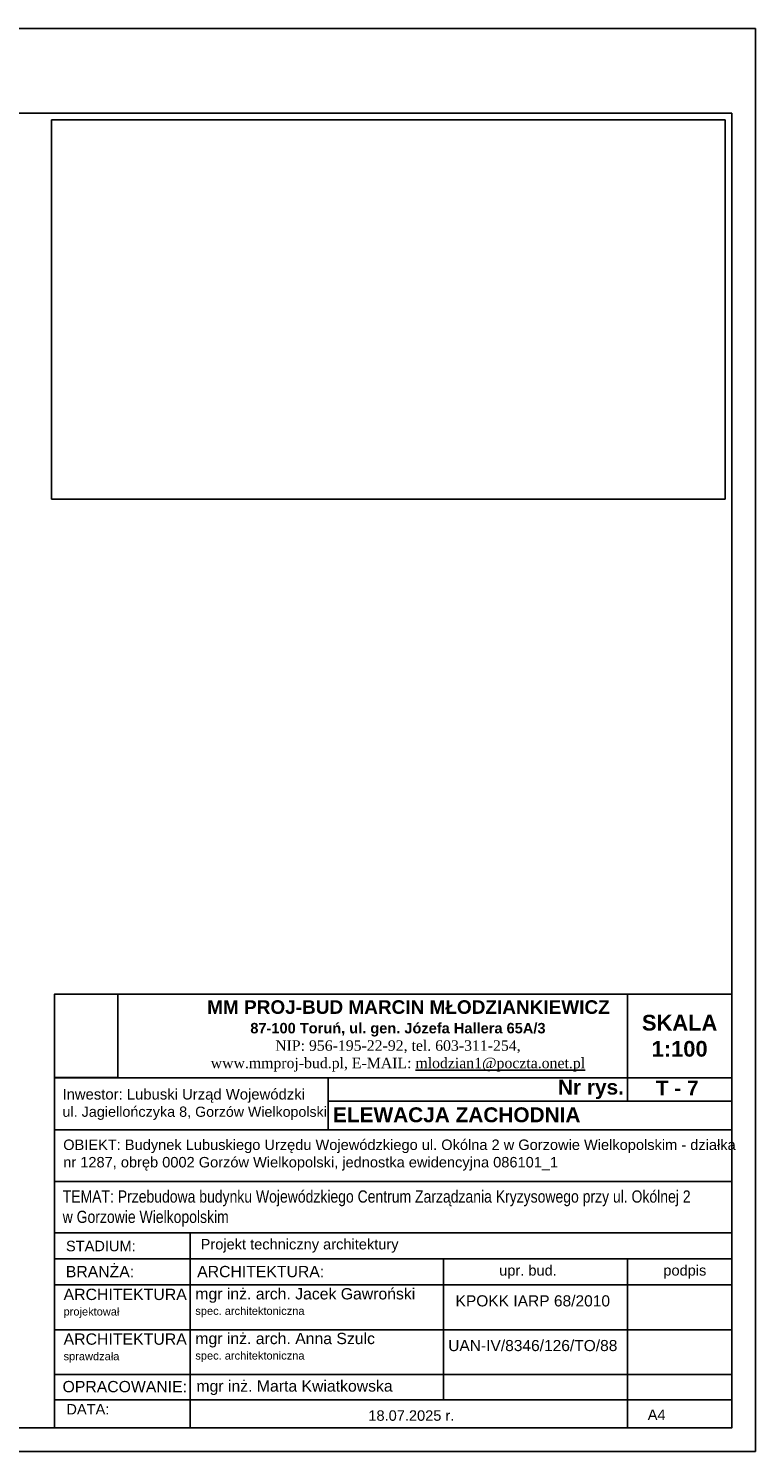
# Model space of a CAD drawing. Header units: millimetres. Extents: x 11979 to 37895, y 18730 to 47884.
# Tile 89 of 256: x 36097 to 37170, y 30286 to 32386. Entities that reach past the tile are written whole.
import ezdxf

# ---------------------------------------------------------------- set-up
doc = ezdxf.new("R2010")
doc.units = ezdxf.units.MM
for name, color, linetype in [('-LI-WIDOK', 2, 'Continuous'), ('-RAMKA', 2, 'Continuous'), ('-WYMIAR', 8, 'Continuous'), ('0-RAMKA-1', 2, 'Continuous'), ('_PROJEKTOWANE', 5, 'Continuous'), ('KRESKOWANIE', 8, 'Continuous'), ('PATTERN_CLASS', 7, 'Continuous')]:
    doc.layers.add(name, color=color, linetype=linetype)
doc.styles.add('ARIAL', font='arial.ttf', dxfattribs={"height": 0.5})
picture_1 = doc.add_image_def('image2.jpg', size_in_pixel=(3264, 1836))
picture_2 = doc.add_image_def('image6.jpg', size_in_pixel=(2304, 3037))

# ---------------------------------------------------------------- blocks, each defined once
blk = doc.blocks.new('FRWERFRWFSDWR')
at = {"layer": '-RAMKA', "color": 8}
for p, q in [((7167.9, 12472.2), (10137.9, 12472.2)), ((10137.9, 12472.2), (10137.9, 10372.2)), ((7167.9, 10372.2), (10137.9, 10372.2))]:
    blk.add_line(p, q, dxfattribs=at)
at = {"layer": '-RAMKA', "color": 2}
for p, q in [((10102.9, 12347.2), (7202.9, 12347.2)), ((7202.9, 10407.2), (10102.9, 10407.2))]:
    blk.add_line(p, q, dxfattribs=at)
at = {"layer": '-RAMKA'}
blk.add_line((10102.9, 10407.2), (10102.9, 12347.2), dxfattribs=at)

msp = doc.modelspace()

# ---------------------------------------------------------------- linework, layer by layer
at = {"layer": 'PATTERN_CLASS'}
for p, q in [((36980.97, 30960.56), (36980.97, 30802.98)), ((36135.11, 30837.52), (37135.25, 30837.52)), ((36538.9, 30837.52), (36538.9, 30760.38)), ((36538.9, 30802.98), (37135.25, 30802.98)), ((36135.11, 30760.38), (37135.25, 30760.38)), ((36135.11, 30684.56), (37135.25, 30684.56)), ((36135.11, 30608.73), (37135.25, 30608.73)), ((36335.18, 30608.73), (36335.18, 30320.84)), ((36135.11, 30570.16), (37135.25, 30570.16)), ((36709.47, 30570.16), (36709.47, 30362.02)), ((36980.97, 30570.16), (36980.97, 30320.84)), ((36135.11, 30531.59), (37135.25, 30531.59)), ((36135.11, 30531.59), (37135.25, 30531.59)), ((36135.11, 30531.59), (37135.25, 30531.59)), ((36135.11, 30465.64), (37135.25, 30465.64)), ((36135.11, 30465.64), (37135.25, 30465.64)), ((36135.11, 30399.68), (37135.25, 30399.68)), ((36135.11, 30399.68), (37135.25, 30399.68)), ((36135.11, 30362.02), (37135.25, 30362.02)), ((36135.11, 30320.84), (37135.25, 30320.84)), ((36135.11, 30320.83), (37135.25, 30320.83))]:
    msp.add_line(p, q, dxfattribs=at)
msp.add_lwpolyline([(36135.11, 30320.86), (37135.25, 30320.86), (37135.25, 30960.82), (36135.11, 30960.82)], close=True, dxfattribs=at)

# ---------------------------------------------------------------- block references
at = {"layer": '_PROJEKTOWANE'}
msp.add_blockref('FRWERFRWFSDWR', (27032.38, 19913.59), dxfattribs=at)

# ---------------------------------------------------------------- texts
at = {"layer": '0-RAMKA-1', "style": 'ARIAL'}
for s, insert, char_height, width, attachment_point in [('{\\fArial|b1|i0|c238|p34;\\H1.3x;    \\C170;MM PROJ-BUD MARCIN MŁODZIANKIEWICZ\\H0.7692x; \\C256;\\P87-100 Toruń, ul. gen. Józefa Hallera 65A/3\\P\\fTimes New Roman|b0|i0|c238|p18;NIP: 956-195-22-92, tel. 603-311-254,\\P\\C170;www.mmproj-bud.pl, E-MAIL: \\Lmlodzian1@poczta.onet.pl}', (36642.13, 30899.11), 15.4281, 677.6793, 5), ('{\\fArial|b1|i0|c238|p34;Nr rys. }', (36878.47, 30820.25), 22, 590.5642, 4), ('\\fArial|b1|i0|c238|p34;T - 7', (37022.92, 30822.3), 22, 590.5642, 4), ('\\fArial|b1|i0|c238|p34;ELEWACJA ZACHODNIA', (36546.35, 30782.6), 22, 706.6629, 4), ('OBIEKT: Budynek Lubuskiego Urzędu Wojewódzkiego ul. Okólna 2 w Gorzowie Wielkopolskim - działka nr 1287, obręb 0002 Gorzów Wielkopolski, jednostka ewidencyjna 086101_1', (36147.92, 30723.34), 15.42807, 990.7889, 4), ('{\\fArial Narrow|b0|i0|c238|p34;\\H1.166738x;TEMAT: Przebudowa budynku Wojewódzkiego Centrum Zarządzania Kryzysowego przy ul. Okólnej 2 w Gorzowie Wielkopolskim}', (36147.14, 30644.46), 15.42807, 932.4839, 4), ('Projekt techniczny architektury', (36350.82, 30589.45), 15.4281, 729.6726, 4), ('{\\fArial|b0|i0|c238|p34;STADIUM:}', (36151.99, 30588.99), 15.4281, 165.1553, 4), ('{\\fArial|b0|i0|c238|p34;BRANŻA:}', (36151.78, 30551.33), 16.6667, 178.4144, 4), ('ARCHITEKTURA:', (36345.72, 30551.33), 16.6667, 454.919, 4), ('{\\fArial|b0|i0|c238|p34;upr. bud.}', (36834.23, 30550.88), 15.4281, 138.8526, 5), ('{\\fArial|b0|i0|c238|p34;podpis}', (37065.83, 30550.88), 15.4281, 138.8526, 5), ('{\\fArial|b0|i0|c238|p34;mgr inż. arch. Jacek Gawroński\\P\\H0.7x;spec. architektoniczna}', (36342.99, 30505.47), 16.6667, 335.8406, 4), ('ARCHITEKTURA\\P\\H0.69651x;projektował', (36148.4, 30504.58), 16.7501, 179.3065, 4), ('{\\fArial|b0|i0|c238|p34;KPOKK IARP 68/2010}', (36841.31, 30508.07), 16.415, 228.982, 5), ('ARCHITEKTURA\\P{\\H0.69651x;sprawdzała}', (36148.4, 30438.62), 16.7501, 179.3065, 4), ('mgr inż. arch. Anna Szulc\\P\\H0.7x;spec. architektoniczna', (36342.99, 30439.51), 16.6667, 335.8406, 4), ('\\A1;UAN-IV/8346/126/TO/88', (36841.31, 30442.12), 16.415, 228.982, 5), ('OPRACOWANIE:', (36146.97, 30381.54), 16.6667, 178.4144, 4), ('mgr inż. Marta Kwiatkowska', (36344.58, 30380.05), 16.6667, 335.8406, 4), ('{\\fArial|b0|i0|c238|p34;DATA:}', (36152.59, 30348.24), 15.4281, 165.1553, 4), ('18.07.2025 r.', (36598.48, 30338.82), 15.4281, 245.7591, 4), ('A4', (37011.04, 30340.14), 15.428, 154.2807, 4)]:
    msp.add_mtext(s, dxfattribs=dict(at, insert=insert, char_height=char_height, width=width, attachment_point=attachment_point))
at = {"layer": '0-RAMKA-1', "insert": (36146.79, 30798.08), "char_height": 15.6873, "width": 517.1718, "attachment_point": 4, "line_spacing_factor": 0.996, "style": 'ARIAL'}
msp.add_mtext('\\pxt24.218372;Inwestor: Lubuski Urząd Wojewódzki\\P{\\H0.968939x;ul. Jagiellończyka 8, \\H0.986842x;Gorzów Wielkopolski}', dxfattribs=at)
at = {"layer": 'KRESKOWANIE', "insert": (37058.11, 30899.24), "char_height": 23.1421, "width": 154.2807, "attachment_point": 5, "style": 'ARIAL'}
msp.add_mtext('\\fArial|b1|i0|c238|p34;SKALA\\P1:100', dxfattribs=at)

# ---------------------------------------------------------------- pictures from other files: only their frames are drawn
at = {"layer": '-LI-WIDOK'}
image = msp.add_image(picture_1, insert=(36130.38, 31691.21), size_in_units=(994.88, 559.62), dxfattribs=at)
image.dxf.flags = 7
at = {"layer": '-WYMIAR'}
image = msp.add_image(picture_2, insert=(36135.11, 30837.73), size_in_units=(93.48, 123.22), dxfattribs=at)
image.dxf.flags = 7
image = msp.add_image(picture_2, insert=(36135.11, 30837.52), size_in_units=(0.157, 0.207), dxfattribs=at)
image.dxf.flags = 7

doc.saveas('drawing.dxf')
